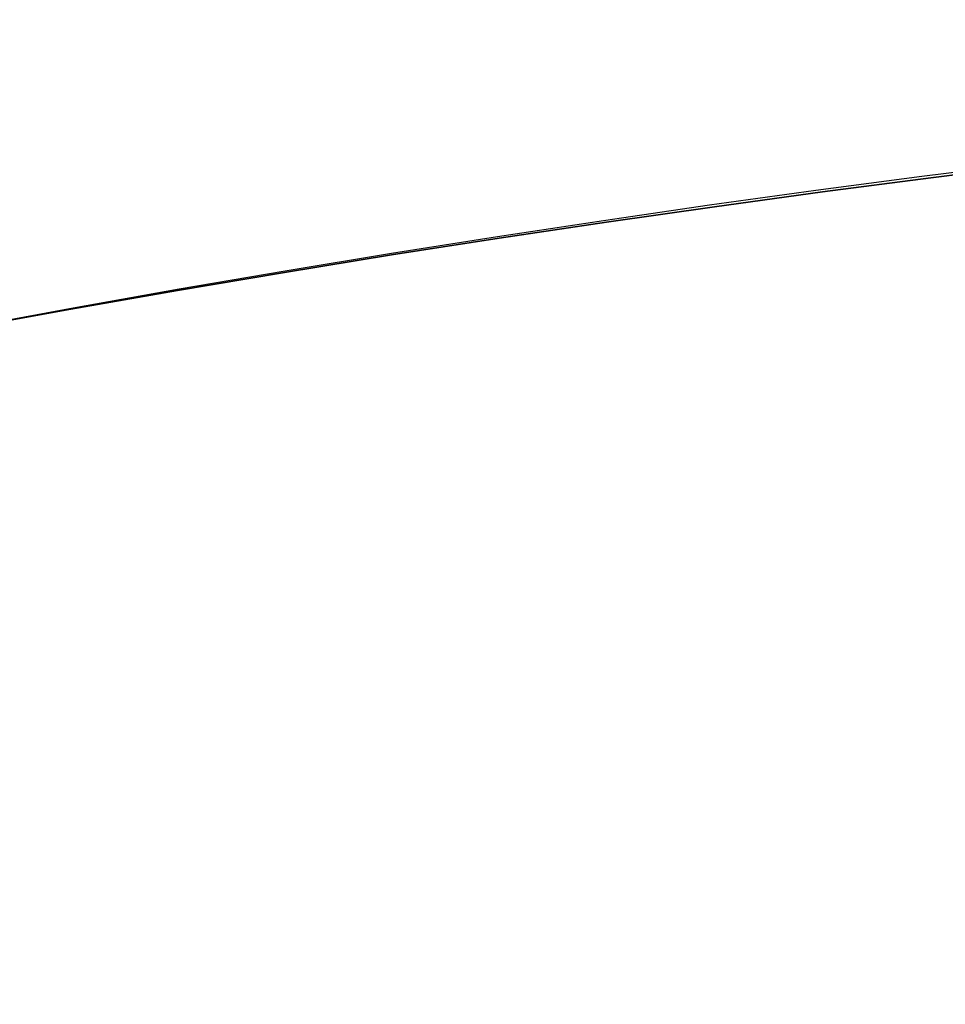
# Model space of a CAD drawing. Header units: millimetres. Extents: x 0 to 290, y -65 to 65.
# Tile 63 of 135: x 208.4941 to 208.5849, y -31.5947 to -31.4981. Entities that reach past the tile are written whole.
import ezdxf

# ---------------------------------------------------------------- set-up
doc = ezdxf.new("R2010")
doc.units = ezdxf.units.MM
doc.layers.add('Layer 01', color=7, linetype='Continuous', true_color=0x000000)

# ---------------------------------------------------------------- blocks, each defined once
blk = doc.blocks.new('Block 01')
at = {"layer": 'Layer 01'}
blk.add_arc((223.5, -18.5, -66.508717), 14.991425, 90, 270, dxfattribs=at)

msp = doc.modelspace()

# ---------------------------------------------------------------- linework, layer by layer
at = {"layer": 'Layer 01'}
for centre, start, end in [((208.8, -33.2, -66.99999), 90, 270), ((208.8, -33.2, -86.99999), 90, 270), ((208.8, -33.2, -91.69999), 22.522674, 202.522674)]:
    msp.add_arc(centre, 1.7, start, end, dxfattribs=at)
at = {"layer": 'Layer 01', "extrusion": (0, 0, -1)}
msp.add_arc((-208.8, -33.2, 76.99999), 1.7, 270, 90, dxfattribs=at)

# ---------------------------------------------------------------- block references
at = {"layer": 'Layer 01'}
msp.add_blockref('Block 01', (0, 0), dxfattribs=at)

doc.saveas('drawing.dxf')
